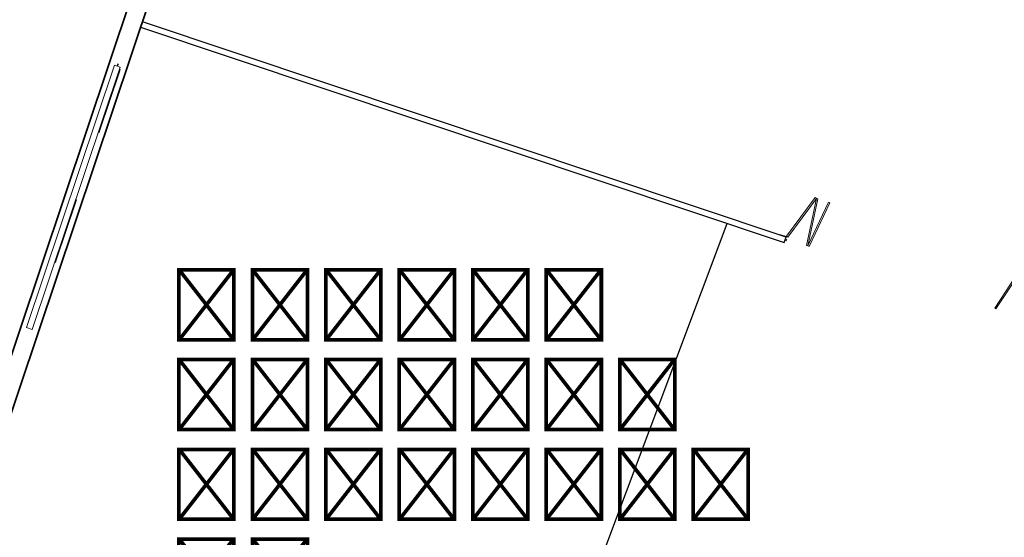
# Model space of a CAD drawing. Header units: millimetres. Extents: x 1512 to 2105, y 794 to 1149.
# Tile 105 of 256: x 1818 to 1835, y 881 to 890. Entities that reach past the tile are written whole.
import ezdxf

# ---------------------------------------------------------------- set-up
doc = ezdxf.new("R2010")
doc.units = ezdxf.units.MM
for name, color, linetype, lineweight in [('A-DOOR', 31, 'Continuous', 9), ('A-DOOR-FRAM', 31, 'Continuous', 9), ('A-GLAZ', 151, 'Continuous', 9), ('A-ROOF', 132, 'Continuous', 9), ('A-WALL', 113, 'Continuous', 9)]:
    doc.layers.add(name, color=color, linetype=linetype, lineweight=lineweight)
doc.styles.get("Standard").update_dxf_attribs({"font": 'arial.ttf'})

# ---------------------------------------------------------------- blocks, each defined once
blk = doc.blocks.new('Awning_and_fixed_glass_panels_multi_window_10652 - 4 panels-2 awning 4770x980h-162167-دوم')
at = {"layer": 'A-GLAZ'}
for p, q in [((-2.385, 0.065), (2.385, 0.065)), ((-2.385, -0.035), (-2.385, 0.065)), ((2.385, 0.065), (2.385, -0.035)), ((2.425, 0.02), (2.385, 0.02)), ((2.385, 0.01), (2.425, 0.01)), ((2.425, 0.01), (2.425, 0.02)), ((2.385, -0.035), (-2.385, -0.035)), ((-1.1225, -0.05), (-0.06, -0.05)), ((1.2425, -0.05), (2.305, -0.05))]:
    blk.add_line(p, q, dxfattribs=at)
at = {"layer": 'A-GLAZ', "lineweight": 18}
for p, q in [((-1.1625, -0.05), (-1.1625, -0.035)), ((-1.1225, -0.05), (-1.1625, -0.05)), ((-1.1225, -0.035), (-1.1225, -0.05)), ((-0.06, -0.05), (-0.06, -0.035)), ((-0.02, -0.05), (-0.06, -0.05)), ((-0.02, -0.035), (-0.02, -0.05)), ((1.2025, -0.05), (1.2025, -0.035)), ((1.2425, -0.05), (1.2025, -0.05)), ((1.2425, -0.035), (1.2425, -0.05)), ((2.305, -0.05), (2.305, -0.035)), ((2.345, -0.05), (2.305, -0.05)), ((2.345, -0.035), (2.345, -0.05))]:
    blk.add_line(p, q, dxfattribs=at)
blk = doc.blocks.new('5_Panel_Bi-Fold_Door_Metric_7271 - 2500 x 4300-230033-دوم')
at = {"layer": 'A-DOOR'}
for p, q in [((-2.097, 0.067), (-1.84, 0.857)), ((-1.816, 0.849), (-2.072, 0.06)), ((-1.84, 0.857), (-1.816, 0.849)), ((-1.792, 0.852), (-1.816, 0.849)), ((-1.816, 0.849), (-1.72, 0.025)), ((-1.696, 0.027), (-1.792, 0.852)), ((-1.696, 0.027), (-1.6, 0.852)), ((-1.575, 0.849), (-1.672, 0.025)), ((-1.6, 0.852), (-1.575, 0.849)), ((1.696, 0.031), (1.911, 0.833)), ((1.935, 0.826), (1.72, 0.025)), ((1.911, 0.833), (1.935, 0.826)), ((1.959, 0.83), (1.935, 0.826)), ((1.935, 0.826), (2.072, 0.008)), ((2.097, 0.012), (1.959, 0.83)), ((-2.072, 0.06), (-2.097, 0.067)), ((-1.72, 0.025), (-1.696, 0.027)), ((-1.672, 0.025), (-1.696, 0.027)), ((1.72, 0.025), (1.696, 0.031)), ((2.072, 0.008), (2.097, 0.012))]:
    blk.add_line(p, q, dxfattribs=at)
at = {"layer": 'A-DOOR', "lineweight": 18}
for p, q in [((-2.1, 0.06), (-2.2, 0.06)), ((-2.2, 0.06), (-2.2, 0.05)), ((-2.2, 0.05), (-2.1, 0.05)), ((-2.1, 0.05), (-2.1, 0.06)), ((2.2, 0.06), (2.1, 0.06)), ((2.1, 0.06), (2.1, 0.05)), ((2.1, 0.05), (2.2, 0.05)), ((2.2, 0.05), (2.2, 0.06))]:
    blk.add_line(p, q, dxfattribs=at)
at = {"layer": 'A-DOOR-FRAM'}
for p, q in [((-2.075, 0.015), (-2.1, 0.015)), ((-2.1, 0.015), (-2.1, -0.01)), ((-2.075, -0.01), (-2.075, 0.015)), ((2.1, 0.015), (2.075, 0.015)), ((2.075, 0.015), (2.075, -0.01)), ((2.1, -0.01), (2.1, 0.015)), ((-2.1, -0.01), (-2.075, -0.01)), ((2.075, -0.01), (2.1, -0.01))]:
    blk.add_line(p, q, dxfattribs=at)

msp = doc.modelspace()

# ---------------------------------------------------------------- linework, layer by layer
msp.add_line((1824.947, 871.834), (1830.382, 886.311))
at = {"layer": 'A-ROOF', "lineweight": 35}
for p, q in [((1825.19, 905.346), (1817.567, 882.589)), ((1817.866, 882.488), (1825.489, 905.246))]:
    msp.add_line(p, q, dxfattribs=at)
at = {"layer": 'A-WALL', "lineweight": 25}
for p, q in [((1820.28, 889.695), (1831.366, 885.982)), ((1831.398, 886.076), (1820.312, 889.79)), ((1831.366, 885.982), (1831.398, 886.076))]:
    msp.add_line(p, q, dxfattribs=at)

# ---------------------------------------------------------------- block references
at = {"layer": 'A-DOOR', "rotation": 341.4808449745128}
msp.add_blockref('5_Panel_Bi-Fold_Door_Metric_7271 - 2500 x 4300-230033-دوم', (1833.373, 885.362), dxfattribs=at)
at = {"layer": 'A-GLAZ', "rotation": 71.48084497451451}
msp.add_blockref('Awning_and_fixed_glass_panels_multi_window_10652 - 4 panels-2 awning 4770x980h-162167-دوم', (1819.137, 886.757), dxfattribs=at)

# ---------------------------------------------------------------- texts
at = {"insert": (1820.782, 885.356), "char_height": 0.92756, "attachment_point": 1}
msp.add_mtext_dynamic_manual_height_columns('{\\fArial|b0|i0|c178|p34;مطالعه کتابهای چندرسانه ای\\Pبرادران}', width=4.02826, gutter_width=12.5, heights=[0], dxfattribs=at)

doc.saveas('drawing.dxf')
